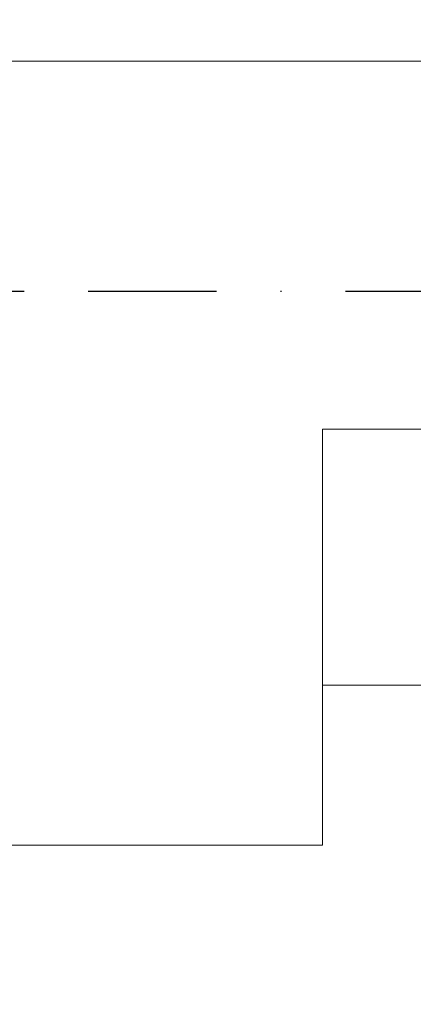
# Model space of a CAD drawing. Header units: centimetres. Extents: x -16053 to 7031, y -7778 to 254.
# Tile 118 of 256: x -12044 to -12006, y -847 to -751. Entities that reach past the tile are written whole.
import ezdxf

# ---------------------------------------------------------------- set-up
doc = ezdxf.new("R2010")
doc.units = ezdxf.units.CM
doc.header["$MEASUREMENT"] = 0
doc.linetypes.add('BORDER', pattern=[1.75, 0.5, -0.25, 0.5, -0.25, 0, -0.25])
doc.layers.add('ELEKTRYKA', color=1, linetype='CONTINUOUS')
doc.layers.add('IS_szafki hydrantowe', color=30, linetype='CONTINUOUS', lineweight=0)
doc.layers.add('konstrukcja', color=250, linetype='CONTINUOUS', lineweight=15)

msp = doc.modelspace()

# ---------------------------------------------------------------- linework, layer by layer
at = {"layer": 'ELEKTRYKA', "linetype": 'BORDER', "ltscale": 25}
msp.add_lwpolyline([(-12609.485, -6225.329), (-12624.977, -6225.329), (-12624.977, -6132.845), (-12409.881, -6132.845), (-12409.881, -5233.161), (-10738.414, -5233.161), (-10738.414, -4712.838), (-10694.447, -4712.838), (-10704.657, -4706.783), (-10752.032, -4706.783), (-10752.032, -3061.598), (-10703.907, -2995.998), (-10753.459, -2896.809), (-10753.459, -777.342), (-12488.499, -777.342), (-12488.499, -593.274), (-12615.893, -593.274), (-12615.893, -571.816)], dxfattribs=at)
at = {"layer": 'IS_szafki hydrantowe'}
msp.add_lwpolyline([(-11944.751, -815.769), (-11944.751, -790.769), (-12014.751, -790.769), (-12014.751, -815.769)], close=True, dxfattribs=at)
at = {"layer": 'konstrukcja', "linetype": 'Continuous'}
for points in [[(-12191.885, -754.871), (-11829.967, -754.871)], [(-12014.751, -790.769), (-12014.751, -831.374), (-12050.06, -831.374), (-12050.06, -790.769), (-12437.288, -790.769), (-12437.288, -1025.574), (-12350.776, -1037.344), (-12354.896, -1072.065), (-12441.407, -1060.295)], [(-12014.751, -790.769), (-11829.967, -790.769)]]:
    msp.add_lwpolyline(points, dxfattribs=at)

doc.saveas('drawing.dxf')
